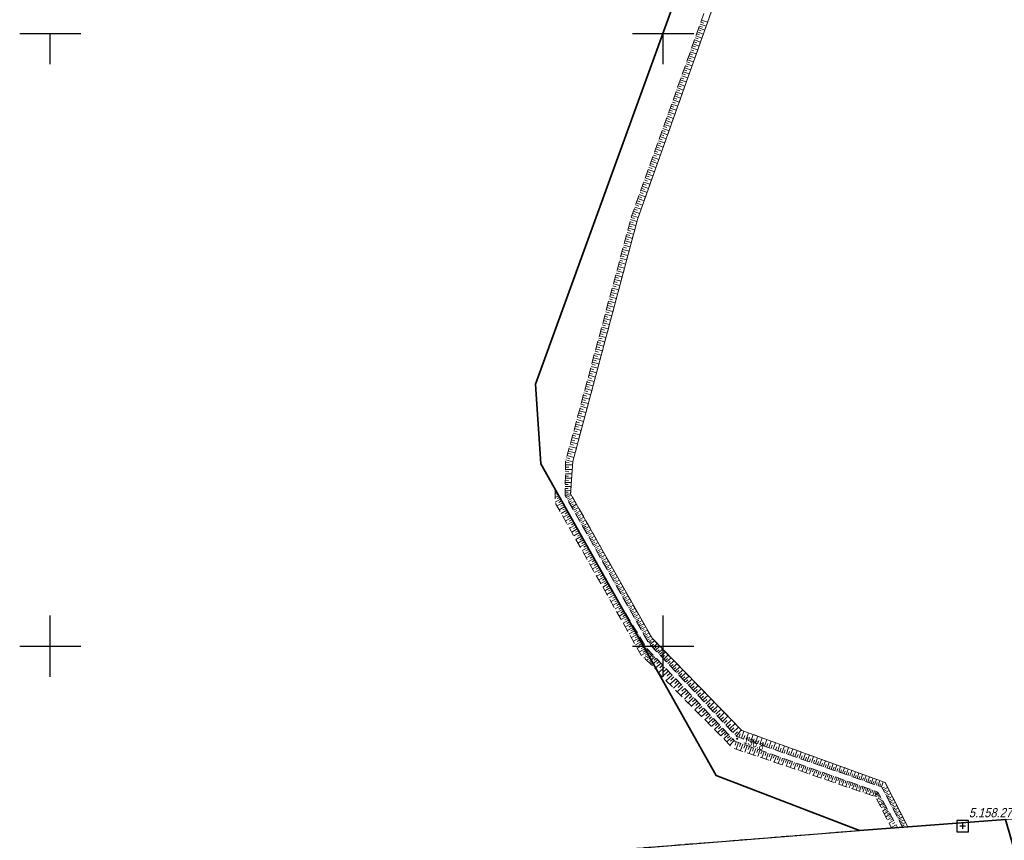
# Model space of a CAD drawing. Header units: metres. Extents: x 5548743 to 5556416, y 5707500 to 5714000.
# Tile 88 of 203: x 5552595 to 5552756, y 5711368 to 5711502. Entities that reach past the tile are written whole.
import ezdxf
from ezdxf.enums import TextEntityAlignment as Align

# ---------------------------------------------------------------- set-up
doc = ezdxf.new("R2010")
doc.units = ezdxf.units.M
doc.header["$MEASUREMENT"] = 0
doc.linetypes.add('1.5_0.75', pattern=[2.25, 1.5, -0.75])
doc.linetypes.add('219-1000', pattern=[0])
doc.layers.get('0').update_dxf_attribs({"color": 2, "linetype": 'CONTINUOUS', "lineweight": 5})
for name, color, linetype in [('000 Inne (niezydentyfikowane)', 7, 'CONTINUOUS'), ('216-obręb ewidencyjny', 7, 'CONTINUOUS'), ('218-kontur użytku gruntowego', 7, 'CONTINUOUS'), ('219-działka ewidencyjna', 7, 'CONTINUOUS'), ('pikieta naturalna', 7, 'CONTINUOUS'), ('pikieta naturalna-Atr2', 7, 'CONTINUOUS'), ('skarpa nieumocniona', 7, 'CONTINUOUS'), ('Szczegółowa osnowa geodezyjna pozioma', 7, 'CONTINUOUS'), ('Szczegółowa osnowa geodezyjna pozioma-Atr103', 7, 'CONTINUOUS'), ('woda stojąca', 7, 'CONTINUOUS'), ('Wstawianie ramki sekcyjnej z opisem', 7, 'CONTINUOUS')]:
    doc.layers.add(name, color=color, linetype=linetype)
doc.styles.get("Standard").update_dxf_attribs({"font": 'Working1250', "width": 0.75})

# ---------------------------------------------------------------- blocks, each defined once
blk = doc.blocks.new('PW01')
at = {"linetype": 'Continuous', "lineweight": 13}
h = blk.add_hatch(color=0, dxfattribs=at)
edge = h.paths.add_edge_path()
edge.add_arc((0, 0), 0.18, 0, 360)
blk = doc.blocks.new('OSSP')
at = {"color": 0}
for p, q in [((-0.939, 0.938), (-0.939, -0.938)), ((-0.939, 0.938), (-0.939, -0.938)), ((0.936, 0.938), (-0.939, 0.938)), ((0.936, 0.938), (-0.939, 0.938)), ((0.45, 0), (-0.45, 0)), ((0.45, 0), (-0.45, 0)), ((0, -0.45), (0, 0.45)), ((0, -0.45), (0, 0.45)), ((0.936, -0.938), (0.936, 0.938)), ((0.936, -0.938), (0.936, 0.938)), ((-0.939, -0.938), (0.936, -0.938)), ((-0.939, -0.938), (0.936, -0.938))]:
    blk.add_line(p, q, dxfattribs=at)
blk = doc.blocks.new('RAMKA1000K')
at = {"color": 0}
for p, q in [((595, 500), (605, 500)), ((600, 495), (600, 500)), ((695, 500), (705, 500)), ((700, 495), (700, 500)), ((600, 395), (600, 405)), ((700, 395), (700, 405)), ((595, 400), (605, 400)), ((695, 400), (705, 400))]:
    blk.add_line(p, q, dxfattribs=at)

msp = doc.modelspace()

# ---------------------------------------------------------------- linework, layer by layer
at = {"layer": '000 Inne (niezydentyfikowane)', "color": 252, "linetype": 'Continuous', "lineweight": 18, "flags": 128}
for points in [[(5552706.07, 5711501.56), (5552707.03, 5711501.21)], [(5552706.18, 5711501.88), (5552706.66, 5711501.71)], [(5552706.3, 5711502.2), (5552707.26, 5711501.86)], [(5552705.49, 5711499.94), (5552705.97, 5711499.77)], [(5552705.6, 5711500.27), (5552706.57, 5711499.92)], [(5552705.72, 5711500.59), (5552706.2, 5711500.42)], [(5552705.84, 5711500.91), (5552706.8, 5711500.57)], [(5552705.95, 5711501.23), (5552706.43, 5711501.06)], [(5552704.91, 5711498.32), (5552705.88, 5711497.97)], [(5552705.03, 5711498.65), (5552705.51, 5711498.47)], [(5552705.14, 5711498.97), (5552706.11, 5711498.62)], [(5552705.26, 5711499.3), (5552705.74, 5711499.12)], [(5552705.37, 5711499.62), (5552706.34, 5711499.27)], [(5552704.33, 5711496.7), (5552704.82, 5711496.52)], [(5552704.45, 5711497.02), (5552705.42, 5711496.67)], [(5552704.56, 5711497.35), (5552705.05, 5711497.17)], [(5552704.68, 5711497.67), (5552705.65, 5711497.33)], [(5552704.79, 5711498), (5552705.28, 5711497.82)], [(5552703.75, 5711495.07), (5552704.73, 5711494.72)], [(5552703.86, 5711495.39), (5552704.35, 5711495.22)], [(5552703.98, 5711495.72), (5552704.96, 5711495.37)], [(5552704.1, 5711496.05), (5552704.59, 5711495.87)], [(5552704.21, 5711496.37), (5552705.19, 5711496.02)], [(5552703.16, 5711493.43), (5552703.65, 5711493.26)], [(5552703.28, 5711493.76), (5552704.26, 5711493.41)], [(5552703.4, 5711494.09), (5552703.89, 5711493.91)], [(5552703.51, 5711494.41), (5552704.5, 5711494.06)], [(5552703.63, 5711494.74), (5552704.12, 5711494.57)], [(5552702.58, 5711491.79), (5552703.56, 5711491.44)], [(5552702.69, 5711492.12), (5552703.19, 5711491.94)], [(5552702.81, 5711492.45), (5552703.8, 5711492.1)], [(5552702.93, 5711492.78), (5552703.42, 5711492.6)], [(5552703.05, 5711493.1), (5552704.03, 5711492.75)], [(5552701.99, 5711490.15), (5552702.48, 5711489.97)], [(5552702.11, 5711490.48), (5552703.1, 5711490.12)], [(5552702.22, 5711490.81), (5552702.72, 5711490.63)], [(5552702.34, 5711491.13), (5552703.33, 5711490.78)], [(5552702.46, 5711491.46), (5552702.95, 5711491.29)], [(5552701.52, 5711488.83), (5552702.01, 5711488.65)], [(5552701.64, 5711489.16), (5552702.63, 5711488.8)], [(5552701.75, 5711489.49), (5552702.25, 5711489.31)], [(5552701.87, 5711489.82), (5552702.86, 5711489.46)], [(5552700.93, 5711487.17), (5552701.92, 5711486.82)], [(5552701.04, 5711487.5), (5552701.54, 5711487.32)], [(5552701.16, 5711487.83), (5552702.16, 5711487.48)], [(5552701.28, 5711488.16), (5552701.78, 5711487.99)], [(5552701.4, 5711488.5), (5552702.39, 5711488.14)], [(5552700.33, 5711485.51), (5552700.83, 5711485.33)], [(5552700.45, 5711485.84), (5552701.45, 5711485.49)], [(5552700.57, 5711486.18), (5552701.07, 5711486)], [(5552700.69, 5711486.51), (5552701.69, 5711486.15)], [(5552700.81, 5711486.84), (5552701.31, 5711486.66)], [(5552699.74, 5711483.84), (5552700.74, 5711483.49)], [(5552699.86, 5711484.18), (5552700.36, 5711484)], [(5552699.98, 5711484.51), (5552700.98, 5711484.15)], [(5552700.1, 5711484.84), (5552700.6, 5711484.67)], [(5552700.21, 5711485.18), (5552701.21, 5711484.82)], [(5552699.14, 5711482.17), (5552699.64, 5711481.99)], [(5552699.26, 5711482.51), (5552700.26, 5711482.15)], [(5552699.38, 5711482.84), (5552699.88, 5711482.66)], [(5552699.5, 5711483.18), (5552700.5, 5711482.82)], [(5552699.62, 5711483.51), (5552700.12, 5711483.33)], [(5552698.54, 5711480.5), (5552699.55, 5711480.14)], [(5552698.66, 5711480.83), (5552699.17, 5711480.65)], [(5552698.78, 5711481.17), (5552699.79, 5711480.81)], [(5552698.9, 5711481.5), (5552699.4, 5711481.32)], [(5552699.02, 5711481.84), (5552700.03, 5711481.48)], [(5552698.06, 5711479.15), (5552699.07, 5711478.79)], [(5552698.18, 5711479.49), (5552698.69, 5711479.31)], [(5552698.3, 5711479.82), (5552699.31, 5711479.46)], [(5552698.42, 5711480.16), (5552698.93, 5711479.98)], [(5552697.46, 5711477.47), (5552697.97, 5711477.28)], [(5552697.58, 5711477.8), (5552698.59, 5711477.44)], [(5552697.7, 5711478.14), (5552698.21, 5711477.96)], [(5552697.82, 5711478.48), (5552698.83, 5711478.12)], [(5552697.94, 5711478.81), (5552698.45, 5711478.63)], [(5552696.85, 5711475.77), (5552697.87, 5711475.41)], [(5552696.98, 5711476.11), (5552697.48, 5711475.93)], [(5552697.1, 5711476.45), (5552698.11, 5711476.09)], [(5552697.22, 5711476.79), (5552697.73, 5711476.61)], [(5552697.34, 5711477.13), (5552698.35, 5711476.77)], [(5552696.25, 5711474.08), (5552696.76, 5711473.89)], [(5552696.37, 5711474.42), (5552697.39, 5711474.05)], [(5552696.49, 5711474.76), (5552697, 5711474.57)], [(5552696.61, 5711475.1), (5552697.63, 5711474.73)], [(5552696.73, 5711475.44), (5552697.24, 5711475.25)], [(5552695.76, 5711472.72), (5552696.27, 5711472.53)], [(5552695.88, 5711473.06), (5552696.91, 5711472.69)], [(5552696.01, 5711473.4), (5552696.52, 5711473.21)], [(5552696.13, 5711473.74), (5552697.15, 5711473.37)], [(5552695.15, 5711471.01), (5552696.18, 5711470.64)], [(5552695.27, 5711471.35), (5552695.79, 5711471.17)], [(5552695.4, 5711471.69), (5552696.42, 5711471.33)], [(5552695.52, 5711472.03), (5552696.03, 5711471.85)], [(5552695.64, 5711472.37), (5552696.66, 5711472.01)], [(5552694.62, 5711469.28), (5552695.14, 5711469.14)], [(5552694.71, 5711469.63), (5552695.75, 5711469.35)], [(5552694.8, 5711469.98), (5552695.32, 5711469.84)], [(5552694.91, 5711470.32), (5552695.94, 5711469.96)], [(5552695.03, 5711470.67), (5552695.54, 5711470.48)], [(5552694.24, 5711467.9), (5552694.76, 5711467.76)], [(5552694.34, 5711468.24), (5552695.38, 5711467.96)], [(5552694.43, 5711468.59), (5552694.95, 5711468.45)], [(5552694.52, 5711468.94), (5552695.56, 5711468.66)], [(5552693.78, 5711466.16), (5552694.82, 5711465.88)], [(5552693.87, 5711466.51), (5552694.39, 5711466.37)], [(5552693.96, 5711466.86), (5552695.01, 5711466.57)], [(5552694.06, 5711467.2), (5552694.58, 5711467.06)], [(5552694.15, 5711467.55), (5552695.19, 5711467.27)], [(5552693.31, 5711464.42), (5552693.83, 5711464.28)], [(5552693.4, 5711464.77), (5552694.45, 5711464.49)], [(5552693.5, 5711465.12), (5552694.02, 5711464.98)], [(5552693.59, 5711465.46), (5552694.63, 5711465.18)], [(5552693.68, 5711465.81), (5552694.2, 5711465.67)], [(5552692.93, 5711463.02), (5552693.46, 5711462.88)], [(5552693.03, 5711463.37), (5552694.07, 5711463.09)], [(5552693.12, 5711463.72), (5552693.64, 5711463.58)], [(5552693.21, 5711464.07), (5552694.26, 5711463.79)], [(5552692.46, 5711461.27), (5552693.51, 5711460.99)], [(5552692.56, 5711461.62), (5552693.08, 5711461.48)], [(5552692.65, 5711461.97), (5552693.7, 5711461.69)], [(5552692.74, 5711462.32), (5552693.27, 5711462.18)], [(5552692.84, 5711462.67), (5552693.89, 5711462.39)], [(5552692.08, 5711459.87), (5552693.14, 5711459.59)], [(5552692.18, 5711460.22), (5552692.71, 5711460.08)], [(5552692.27, 5711460.57), (5552693.33, 5711460.29)], [(5552692.37, 5711460.92), (5552692.89, 5711460.78)], [(5552691.61, 5711458.11), (5552692.14, 5711457.97)], [(5552691.71, 5711458.46), (5552692.76, 5711458.18)], [(5552691.8, 5711458.81), (5552692.33, 5711458.67)], [(5552691.9, 5711459.17), (5552692.95, 5711458.88)], [(5552691.99, 5711459.52), (5552692.52, 5711459.38)], [(5552691.23, 5711456.7), (5552691.76, 5711456.56)], [(5552691.33, 5711457.05), (5552692.39, 5711456.77)], [(5552691.42, 5711457.41), (5552691.95, 5711457.26)], [(5552691.52, 5711457.76), (5552692.57, 5711457.47)], [(5552690.76, 5711454.93), (5552691.82, 5711454.65)], [(5552690.85, 5711455.29), (5552691.38, 5711455.14)], [(5552690.95, 5711455.64), (5552692.01, 5711455.36)], [(5552691.04, 5711455.99), (5552691.57, 5711455.85)], [(5552691.14, 5711456.35), (5552692.2, 5711456.06)], [(5552690.38, 5711453.52), (5552691.44, 5711453.23)], [(5552690.47, 5711453.87), (5552691, 5711453.73)], [(5552690.57, 5711454.22), (5552691.63, 5711453.94)], [(5552690.66, 5711454.58), (5552691.19, 5711454.44)], [(5552689.9, 5711451.74), (5552690.43, 5711451.6)], [(5552689.99, 5711452.09), (5552691.06, 5711451.81)], [(5552690.09, 5711452.45), (5552690.62, 5711452.31)], [(5552690.18, 5711452.81), (5552691.25, 5711452.52)], [(5552690.28, 5711453.16), (5552690.81, 5711453.02)], [(5552689.42, 5711449.96), (5552690.49, 5711449.67)], [(5552689.51, 5711450.31), (5552690.05, 5711450.17)], [(5552689.61, 5711450.67), (5552690.68, 5711450.38)], [(5552689.71, 5711451.03), (5552690.24, 5711450.88)], [(5552689.8, 5711451.38), (5552690.87, 5711451.1)], [(5552689.03, 5711448.53), (5552690.11, 5711448.24)], [(5552689.13, 5711448.89), (5552689.67, 5711448.74)], [(5552689.23, 5711449.24), (5552690.3, 5711448.96)], [(5552689.32, 5711449.6), (5552689.86, 5711449.46)], [(5552688.55, 5711446.74), (5552689.09, 5711446.6)], [(5552688.65, 5711447.1), (5552689.73, 5711446.81)], [(5552688.75, 5711447.46), (5552689.28, 5711447.31)], [(5552688.84, 5711447.81), (5552689.92, 5711447.53)], [(5552688.94, 5711448.17), (5552689.48, 5711448.03)], [(5552688.17, 5711445.3), (5552688.71, 5711445.16)], [(5552688.26, 5711445.66), (5552689.34, 5711445.37)], [(5552688.36, 5711446.02), (5552688.9, 5711445.88)], [(5552688.46, 5711446.38), (5552689.53, 5711446.09)], [(5552687.78, 5711443.87), (5552688.32, 5711443.72)], [(5552687.88, 5711444.23), (5552688.96, 5711443.94)], [(5552687.97, 5711444.59), (5552688.51, 5711444.44)], [(5552688.07, 5711444.95), (5552689.15, 5711444.65)], [(5552687.3, 5711442.06), (5552688.38, 5711441.77)], [(5552687.39, 5711442.42), (5552687.93, 5711442.28)], [(5552687.49, 5711442.78), (5552688.57, 5711442.49)], [(5552687.59, 5711443.15), (5552688.13, 5711443)], [(5552687.68, 5711443.51), (5552688.76, 5711443.21)], [(5552686.91, 5711440.62), (5552687.99, 5711440.32)], [(5552687, 5711440.98), (5552687.55, 5711440.83)], [(5552687.1, 5711441.34), (5552688.19, 5711441.05)], [(5552687.2, 5711441.7), (5552687.74, 5711441.56)], [(5552686.42, 5711438.81), (5552686.96, 5711438.66)], [(5552686.52, 5711439.17), (5552687.61, 5711438.88)], [(5552686.61, 5711439.53), (5552687.16, 5711439.38)], [(5552686.71, 5711439.89), (5552687.8, 5711439.6)], [(5552686.81, 5711440.26), (5552687.35, 5711440.11)], [(5552686.03, 5711437.35), (5552686.57, 5711437.21)], [(5552686.13, 5711437.72), (5552687.22, 5711437.42)], [(5552686.22, 5711438.08), (5552686.77, 5711437.93)], [(5552686.32, 5711438.44), (5552687.41, 5711438.15)], [(5552685.54, 5711435.53), (5552686.63, 5711435.24)], [(5552685.64, 5711435.9), (5552686.18, 5711435.75)], [(5552685.74, 5711436.26), (5552686.83, 5711435.97)], [(5552685.83, 5711436.62), (5552686.38, 5711436.48)], [(5552685.93, 5711436.99), (5552687.02, 5711436.69)], [(5552685.15, 5711434.07), (5552686.24, 5711433.78)], [(5552685.24, 5711434.44), (5552685.79, 5711434.29)], [(5552685.34, 5711434.8), (5552686.44, 5711434.51)], [(5552685.44, 5711435.17), (5552685.99, 5711435.02)], [(5552684.75, 5711432.61), (5552685.85, 5711432.31)], [(5552684.85, 5711432.97), (5552685.4, 5711432.83)], [(5552684.95, 5711433.34), (5552686.05, 5711433.04)], [(5552685.05, 5711433.71), (5552685.6, 5711433.56)], [(5552684.26, 5711430.77), (5552684.81, 5711430.63)], [(5552684.36, 5711431.14), (5552685.46, 5711430.84)], [(5552684.46, 5711431.51), (5552685.01, 5711431.36)], [(5552684.56, 5711431.87), (5552685.66, 5711431.58)], [(5552684.65, 5711432.24), (5552685.2, 5711432.09)], [(5552684.09, 5711429.64), (5552685.24, 5711429.63)], [(5552684.09, 5711429.26), (5552684.65, 5711429.25)], [(5552684.1, 5711430.03), (5552684.68, 5711430.02)], [(5552684.16, 5711430.41), (5552685.28, 5711430.11)], [(5552684.07, 5711428.14), (5552685.14, 5711428.13)], [(5552684.07, 5711427.78), (5552684.59, 5711427.78)], [(5552684.08, 5711428.88), (5552685.19, 5711428.86)], [(5552684.08, 5711428.51), (5552684.62, 5711428.5)], [(5552684.05, 5711426.42), (5552684.54, 5711426.41)], [(5552684.05, 5711426.09), (5552685, 5711426.08)], [(5552684.06, 5711427.09), (5552684.57, 5711427.08)], [(5552684.06, 5711426.75), (5552685.05, 5711426.74)], [(5552684.07, 5711427.43), (5552685.09, 5711427.42)], [(5552682.68, 5711425.08), (5552682.4, 5711424.92)], [(5552682.96, 5711424.58), (5552682.4, 5711424.26)], [(5552682.54, 5711425.33), (5552682.47, 5711425.29)], [(5552682.82, 5711424.83), (5552682.61, 5711424.71)], [(5552683.1, 5711424.32), (5552682.75, 5711424.13)], [(5552684.03, 5711424.85), (5552684.93, 5711424.86)], [(5552684.04, 5711425.77), (5552684.51, 5711425.77)], [(5552684.04, 5711425.46), (5552684.96, 5711425.45)], [(5552684.04, 5711425.15), (5552684.49, 5711425.15)], [(5552684.07, 5711424.56), (5552684.5, 5711424.71)], [(5552684.22, 5711424.3), (5552685, 5711424.74)], [(5552684.37, 5711424.03), (5552684.76, 5711424.25)], [(5552683.27, 5711424.03), (5552682.39, 5711423.53)], [(5552683.61, 5711423.42), (5552682.7, 5711422.9)], [(5552683.44, 5711423.72), (5552682.98, 5711423.47)], [(5552683.96, 5711422.81), (5552683.04, 5711422.29)], [(5552683.79, 5711423.11), (5552683.33, 5711422.86)], [(5552684.51, 5711423.77), (5552685.29, 5711424.21)], [(5552684.66, 5711423.51), (5552685.05, 5711423.73)], [(5552684.81, 5711423.25), (5552685.59, 5711423.69)], [(5552684.96, 5711422.99), (5552685.35, 5711423.21)], [(5552685.1, 5711422.73), (5552685.88, 5711423.17)], [(5552685.25, 5711422.47), (5552685.64, 5711422.69)], [(5552685.4, 5711422.21), (5552686.18, 5711422.65)], [(5552684.3, 5711422.2), (5552683.39, 5711421.69)], [(5552684.13, 5711422.5), (5552683.67, 5711422.25)], [(5552684.64, 5711421.59), (5552683.73, 5711421.08)], [(5552684.47, 5711421.89), (5552684.01, 5711421.64)], [(5552684.81, 5711421.29), (5552684.36, 5711421.03)], [(5552685.54, 5711421.95), (5552685.93, 5711422.17)], [(5552685.69, 5711421.69), (5552686.47, 5711422.13)], [(5552685.84, 5711421.43), (5552686.23, 5711421.65)], [(5552685.98, 5711421.18), (5552686.76, 5711421.61)], [(5552686.13, 5711420.92), (5552686.52, 5711421.14)], [(5552686.28, 5711420.66), (5552687.05, 5711421.1)], [(5552684.98, 5711420.98), (5552684.07, 5711420.47)], [(5552685.32, 5711420.38), (5552684.41, 5711419.86)], [(5552685.15, 5711420.68), (5552684.7, 5711420.42)], [(5552685.67, 5711419.77), (5552684.76, 5711419.26)], [(5552685.5, 5711420.07), (5552685.04, 5711419.82)], [(5552685.84, 5711419.47), (5552685.38, 5711419.21)], [(5552686.42, 5711420.4), (5552686.81, 5711420.62)], [(5552686.57, 5711420.14), (5552687.35, 5711420.58)], [(5552686.72, 5711419.88), (5552687.1, 5711420.1)], [(5552686.86, 5711419.62), (5552687.64, 5711420.06)], [(5552687.01, 5711419.36), (5552687.4, 5711419.58)], [(5552687.15, 5711419.1), (5552687.93, 5711419.54)], [(5552686.01, 5711419.16), (5552685.1, 5711418.65)], [(5552686.35, 5711418.56), (5552685.44, 5711418.05)], [(5552686.18, 5711418.86), (5552685.72, 5711418.61)], [(5552686.69, 5711417.96), (5552685.78, 5711417.45)], [(5552686.52, 5711418.26), (5552686.06, 5711418)], [(5552687.3, 5711418.85), (5552687.69, 5711419.06)], [(5552687.45, 5711418.59), (5552688.22, 5711419.02)], [(5552687.59, 5711418.33), (5552687.98, 5711418.55)], [(5552687.74, 5711418.07), (5552688.51, 5711418.51)], [(5552687.88, 5711417.81), (5552688.27, 5711418.03)], [(5552688.03, 5711417.55), (5552688.8, 5711417.99)], [(5552687.03, 5711417.35), (5552686.12, 5711416.84)], [(5552686.86, 5711417.65), (5552686.4, 5711417.4)], [(5552687.36, 5711416.75), (5552686.46, 5711416.24)], [(5552687.19, 5711417.05), (5552686.74, 5711416.8)], [(5552687.53, 5711416.45), (5552687.08, 5711416.2)], [(5552688.18, 5711417.3), (5552688.56, 5711417.51)], [(5552688.32, 5711417.04), (5552689.09, 5711417.48)], [(5552688.47, 5711416.78), (5552688.85, 5711417)], [(5552688.61, 5711416.52), (5552689.39, 5711416.96)], [(5552688.76, 5711416.27), (5552689.14, 5711416.48)], [(5552688.9, 5711416.01), (5552689.68, 5711416.44)], [(5552687.7, 5711416.15), (5552686.8, 5711415.64)], [(5552688.04, 5711415.55), (5552687.14, 5711415.04)], [(5552687.87, 5711415.85), (5552687.42, 5711415.59)], [(5552688.38, 5711414.95), (5552687.48, 5711414.44)], [(5552688.21, 5711415.25), (5552687.76, 5711414.99)], [(5552688.55, 5711414.65), (5552688.1, 5711414.39)], [(5552689.05, 5711415.75), (5552689.44, 5711415.97)], [(5552689.2, 5711415.49), (5552689.97, 5711415.93)], [(5552689.34, 5711415.24), (5552689.73, 5711415.45)], [(5552689.49, 5711414.98), (5552690.26, 5711415.42)], [(5552689.63, 5711414.72), (5552690.02, 5711414.94)], [(5552689.78, 5711414.47), (5552690.55, 5711414.9)], [(5552688.72, 5711414.35), (5552687.82, 5711413.84)], [(5552689.05, 5711413.75), (5552688.15, 5711413.24)], [(5552688.88, 5711414.05), (5552688.43, 5711413.79)], [(5552689.39, 5711413.15), (5552688.49, 5711412.65)], [(5552689.22, 5711413.45), (5552688.77, 5711413.2)], [(5552689.92, 5711414.21), (5552690.31, 5711414.43)], [(5552690.07, 5711413.95), (5552690.84, 5711414.39)], [(5552690.21, 5711413.7), (5552690.6, 5711413.91)], [(5552690.36, 5711413.44), (5552691.13, 5711413.87)], [(5552690.5, 5711413.18), (5552690.89, 5711413.4)], [(5552690.65, 5711412.93), (5552691.41, 5711413.36)], [(5552689.72, 5711412.55), (5552688.83, 5711412.05)], [(5552689.56, 5711412.85), (5552689.11, 5711412.6)], [(5552690.06, 5711411.96), (5552689.16, 5711411.45)], [(5552689.89, 5711412.25), (5552689.44, 5711412)], [(5552690.23, 5711411.66), (5552689.78, 5711411.41)], [(5552690.79, 5711412.67), (5552691.18, 5711412.89)], [(5552690.94, 5711412.42), (5552691.7, 5711412.85)], [(5552691.08, 5711412.16), (5552691.46, 5711412.38)], [(5552691.23, 5711411.9), (5552691.99, 5711412.34)], [(5552691.37, 5711411.65), (5552691.75, 5711411.86)], [(5552691.51, 5711411.39), (5552692.28, 5711411.83)], [(5552690.4, 5711411.36), (5552689.5, 5711410.86)], [(5552690.73, 5711410.76), (5552689.84, 5711410.26)], [(5552690.56, 5711411.06), (5552690.12, 5711410.81)], [(5552691.06, 5711410.17), (5552690.17, 5711409.67)], [(5552690.9, 5711410.47), (5552690.45, 5711410.22)], [(5552691.23, 5711409.87), (5552690.79, 5711409.62)], [(5552691.66, 5711411.14), (5552692.04, 5711411.35)], [(5552691.8, 5711410.88), (5552692.57, 5711411.31)], [(5552691.95, 5711410.63), (5552692.33, 5711410.84)], [(5552692.09, 5711410.37), (5552692.86, 5711410.8)], [(5552692.24, 5711410.12), (5552692.62, 5711410.33)], [(5552692.38, 5711409.86), (5552693.14, 5711410.29)], [(5552692.52, 5711409.61), (5552692.91, 5711409.82)], [(5552692.67, 5711409.35), (5552693.43, 5711409.78)], [(5552691.4, 5711409.57), (5552690.51, 5711409.07)], [(5552691.73, 5711408.98), (5552690.84, 5711408.48)], [(5552691.57, 5711409.28), (5552691.12, 5711409.03)], [(5552692.07, 5711408.39), (5552691.18, 5711407.89)], [(5552691.9, 5711408.68), (5552691.45, 5711408.43)], [(5552692.81, 5711409.1), (5552693.19, 5711409.31)], [(5552692.96, 5711408.84), (5552693.72, 5711409.27)], [(5552693.1, 5711408.59), (5552693.48, 5711408.8)], [(5552693.24, 5711408.33), (5552694.01, 5711408.76)], [(5552693.39, 5711408.08), (5552693.77, 5711408.29)], [(5552693.53, 5711407.82), (5552694.29, 5711408.26)], [(5552692.4, 5711407.8), (5552691.51, 5711407.3)], [(5552692.23, 5711408.09), (5552691.79, 5711407.84)], [(5552692.73, 5711407.21), (5552691.84, 5711406.71)], [(5552692.56, 5711407.5), (5552692.12, 5711407.25)], [(5552693.06, 5711406.62), (5552692.18, 5711406.12)], [(5552692.9, 5711406.91), (5552692.45, 5711406.66)], [(5552692.53, 5711407.59), (5552692.52, 5711407.59)], [(5552692.8, 5711407.16), (5552692.77, 5711407.14)], [(5552692.93, 5711406.94), (5552692.91, 5711406.93)], [(5552693.06, 5711406.72), (5552693.02, 5711406.7)], [(5552693.68, 5711407.57), (5552694.06, 5711407.79)], [(5552693.82, 5711407.32), (5552694.58, 5711407.75)], [(5552693.96, 5711407.06), (5552694.34, 5711407.28)], [(5552694.11, 5711406.81), (5552694.87, 5711407.24)], [(5552694.25, 5711406.55), (5552694.63, 5711406.77)], [(5552694.39, 5711406.3), (5552695.15, 5711406.73)], [(5552693.39, 5711406.03), (5552692.51, 5711405.53)], [(5552693.23, 5711406.32), (5552692.79, 5711406.07)], [(5552693.73, 5711405.44), (5552692.84, 5711404.94)], [(5552693.56, 5711405.73), (5552693.12, 5711405.48)], [(5552693.19, 5711406.51), (5552693.17, 5711406.49)], [(5552693.32, 5711406.29), (5552693.27, 5711406.26)], [(5552693.45, 5711406.07), (5552693.42, 5711406.05)], [(5552693.89, 5711405.14), (5552693.45, 5711404.89)], [(5552693.58, 5711405.85), (5552693.52, 5711405.81)], [(5552693.71, 5711405.64), (5552693.68, 5711405.61)], [(5552693.85, 5711405.42), (5552693.77, 5711405.37)], [(5552693.98, 5711405.2), (5552693.93, 5711405.18)], [(5552694.11, 5711404.98), (5552694.02, 5711404.93)], [(5552694.54, 5711406.05), (5552694.92, 5711406.26)], [(5552694.68, 5711405.79), (5552695.44, 5711406.22)], [(5552694.82, 5711405.54), (5552695.2, 5711405.76)], [(5552694.97, 5711405.29), (5552695.73, 5711405.72)], [(5552695.11, 5711405.03), (5552695.49, 5711405.25)], [(5552695.25, 5711404.78), (5552696.01, 5711405.21)], [(5552694.06, 5711404.85), (5552693.17, 5711404.35)], [(5552694.39, 5711404.26), (5552693.51, 5711403.76)], [(5552694.22, 5711404.55), (5552693.78, 5711404.31)], [(5552694.72, 5711403.67), (5552693.84, 5711403.18)], [(5552694.55, 5711403.97), (5552694.11, 5711403.72)], [(5552694.24, 5711404.77), (5552694.19, 5711404.74)], [(5552694.37, 5711404.55), (5552694.27, 5711404.49)], [(5552694.88, 5711403.38), (5552694.44, 5711403.13)], [(5552694.5, 5711404.33), (5552694.45, 5711404.3)], [(5552694.63, 5711404.12), (5552694.51, 5711404.04)], [(5552694.77, 5711403.9), (5552694.7, 5711403.86)], [(5552694.9, 5711403.68), (5552694.76, 5711403.6)], [(5552695.03, 5711403.46), (5552694.96, 5711403.42)], [(5552695.4, 5711404.53), (5552695.77, 5711404.74)], [(5552695.54, 5711404.28), (5552696.3, 5711404.7)], [(5552695.68, 5711404.02), (5552696.06, 5711404.24)], [(5552695.82, 5711403.77), (5552696.58, 5711404.2)], [(5552695.97, 5711403.52), (5552696.35, 5711403.73)], [(5552696.11, 5711403.27), (5552696.87, 5711403.69)], [(5552695.05, 5711403.09), (5552694.17, 5711402.59)], [(5552695.38, 5711402.5), (5552694.5, 5711402.01)], [(5552695.21, 5711402.79), (5552694.77, 5711402.55)], [(5552695.71, 5711401.92), (5552694.83, 5711401.42)], [(5552695.16, 5711403.25), (5552695.01, 5711403.16)], [(5552695.54, 5711402.21), (5552695.1, 5711401.96)], [(5552695.29, 5711403.03), (5552695.21, 5711402.98)], [(5552695.42, 5711402.81), (5552695.26, 5711402.71)], [(5552695.55, 5711402.59), (5552695.47, 5711402.54)], [(5552695.69, 5711402.38), (5552695.51, 5711402.27)], [(5552695.82, 5711402.16), (5552695.73, 5711402.11)], [(5552695.95, 5711401.94), (5552695.76, 5711401.83)], [(5552696.25, 5711403.01), (5552696.63, 5711403.23)], [(5552696.39, 5711402.76), (5552697.15, 5711403.19)], [(5552696.54, 5711402.51), (5552696.92, 5711402.72)], [(5552696.68, 5711402.26), (5552697.44, 5711402.68)], [(5552696.82, 5711402), (5552697.2, 5711402.22)], [(5552696.96, 5711401.75), (5552697.72, 5711402.18)], [(5552696.03, 5711401.33), (5552695.16, 5711400.84)], [(5552695.87, 5711401.62), (5552695.43, 5711401.38)], [(5552696.36, 5711400.75), (5552695.49, 5711400.26)], [(5552696.2, 5711401.04), (5552695.76, 5711400.79)], [(5552696.69, 5711400.17), (5552695.82, 5711399.67)], [(5552696.08, 5711401.73), (5552695.98, 5711401.67)], [(5552696.21, 5711401.51), (5552696.01, 5711401.39)], [(5552696.53, 5711400.46), (5552696.09, 5711400.21)], [(5552696.34, 5711401.29), (5552696.24, 5711401.23)], [(5552696.47, 5711401.07), (5552696.26, 5711400.94)], [(5552696.6, 5711400.86), (5552696.49, 5711400.79)], [(5552696.74, 5711400.64), (5552696.51, 5711400.5)], [(5552696.87, 5711400.42), (5552696.75, 5711400.35)], [(5552697, 5711400.2), (5552696.76, 5711400.06)], [(5552697.11, 5711401.5), (5552697.48, 5711401.71)], [(5552697.25, 5711401.25), (5552698, 5711401.68)], [(5552697.39, 5711401), (5552697.77, 5711401.21)], [(5552697.53, 5711400.75), (5552698.32, 5711401.19)], [(5552697.69, 5711400.49), (5552698.05, 5711400.8)], [(5552697.91, 5711400.27), (5552698.59, 5711400.92)], [(5552698.12, 5711400.04), (5552698.47, 5711400.37)], [(5552698.34, 5711399.81), (5552699.03, 5711400.46)], [(5552697.02, 5711399.58), (5552696.14, 5711399.09)], [(5552696.85, 5711399.87), (5552696.42, 5711399.63)], [(5552697.34, 5711399.02), (5552696.47, 5711398.53)], [(5552697.18, 5711399.3), (5552696.74, 5711399.05)], [(5552697.26, 5711399.77), (5552697, 5711399.61)], [(5552697.13, 5711399.99), (5552697.01, 5711399.91)], [(5552697.48, 5711398.76), (5552697.09, 5711398.54)], [(5552697.42, 5711399.57), (5552697.29, 5711399.45)], [(5552697.6, 5711399.39), (5552697.29, 5711399.1)], [(5552697.94, 5711399.02), (5552697.55, 5711398.65)], [(5552697.77, 5711399.21), (5552697.6, 5711399.04)], [(5552698.29, 5711398.65), (5552697.81, 5711398.19)], [(5552698.12, 5711398.84), (5552697.9, 5711398.63)], [(5552698.56, 5711399.58), (5552698.9, 5711399.91)], [(5552698.77, 5711399.35), (5552699.48, 5711400.01)], [(5552698.99, 5711399.11), (5552699.35, 5711399.45)], [(5552699.22, 5711398.88), (5552699.93, 5711399.55)], [(5552699.44, 5711398.64), (5552699.8, 5711398.98)], [(5552699.66, 5711398.4), (5552700.38, 5711399.08)], [(5552700.11, 5711397.92), (5552700.84, 5711398.61)], [(5552697.61, 5711398.52), (5552696.89, 5711398.12)], [(5552697.88, 5711398.05), (5552697.3, 5711397.72)], [(5552697.74, 5711398.3), (5552697.41, 5711398.12)], [(5552698.16, 5711397.55), (5552697.73, 5711397.31)], [(5552698.02, 5711397.8), (5552697.77, 5711397.66)], [(5552698.66, 5711398.27), (5552698.07, 5711397.71)], [(5552698.3, 5711397.3), (5552698.13, 5711397.2)], [(5552698.44, 5711397.05), (5552698.16, 5711396.89)], [(5552698.47, 5711398.47), (5552698.2, 5711398.22)], [(5552699.1, 5711397.8), (5552698.4, 5711397.14)], [(5552698.87, 5711398.05), (5552698.55, 5711397.74)], [(5552699.62, 5711397.25), (5552698.78, 5711396.45)], [(5552699.35, 5711397.54), (5552698.97, 5711397.18)], [(5552699.92, 5711396.94), (5552699.46, 5711396.5)], [(5552699.89, 5711398.16), (5552700.25, 5711398.5)], [(5552700.34, 5711397.68), (5552700.71, 5711398.03)], [(5552700.57, 5711397.44), (5552701.31, 5711398.13)], [(5552700.8, 5711397.19), (5552701.17, 5711397.54)], [(5552701.03, 5711396.95), (5552701.77, 5711397.65)], [(5552701.26, 5711396.7), (5552701.64, 5711397.05)], [(5552701.5, 5711396.45), (5552702.25, 5711397.16)], [(5552698.58, 5711396.8), (5552698.48, 5711396.74)], [(5552698.72, 5711396.55), (5552698.6, 5711396.47)], [(5552700.23, 5711396.61), (5552699.24, 5711395.67)], [(5552700.85, 5711395.96), (5552699.88, 5711395.03)], [(5552700.55, 5711396.28), (5552700.05, 5711395.81)], [(5552701.16, 5711395.63), (5552700.68, 5711395.17)], [(5552701.73, 5711396.2), (5552702.11, 5711396.56)], [(5552701.97, 5711395.95), (5552702.73, 5711396.67)], [(5552702.21, 5711395.7), (5552702.59, 5711396.06)], [(5552702.45, 5711395.45), (5552703.21, 5711396.17)], [(5552702.69, 5711395.19), (5552703.07, 5711395.55)], [(5552702.93, 5711394.93), (5552703.71, 5711395.66)], [(5552701.47, 5711395.31), (5552700.5, 5711394.4)], [(5552702.07, 5711394.68), (5552701.12, 5711393.77)], [(5552701.77, 5711394.99), (5552701.29, 5711394.54)], [(5552702.66, 5711394.05), (5552701.73, 5711393.16)], [(5552702.37, 5711394.36), (5552701.9, 5711393.91)], [(5552702.96, 5711393.74), (5552702.49, 5711393.3)], [(5552703.17, 5711394.68), (5552703.56, 5711395.04)], [(5552703.42, 5711394.42), (5552704.2, 5711395.15)], [(5552703.66, 5711394.16), (5552704.06, 5711394.53)], [(5552703.91, 5711393.89), (5552704.7, 5711394.64)], [(5552704.16, 5711393.63), (5552704.56, 5711394)], [(5552704.41, 5711393.36), (5552705.21, 5711394.12)], [(5552703.25, 5711393.43), (5552702.33, 5711392.55)], [(5552703.83, 5711392.82), (5552702.92, 5711391.95)], [(5552703.54, 5711393.12), (5552703.08, 5711392.69)], [(5552704.4, 5711392.22), (5552703.5, 5711391.36)], [(5552704.12, 5711392.52), (5552703.66, 5711392.09)], [(5552704.66, 5711393.1), (5552705.06, 5711393.48)], [(5552704.91, 5711392.83), (5552705.72, 5711393.59)], [(5552705.17, 5711392.56), (5552705.57, 5711392.94)], [(5552705.42, 5711392.29), (5552706.24, 5711393.06)], [(5552705.68, 5711392.02), (5552706.09, 5711392.4)], [(5552705.94, 5711391.74), (5552706.76, 5711392.52)], [(5552704.96, 5711391.63), (5552704.08, 5711390.78)], [(5552704.68, 5711391.92), (5552704.24, 5711391.5)], [(5552705.52, 5711391.04), (5552704.64, 5711390.21)], [(5552705.24, 5711391.33), (5552704.8, 5711390.91)], [(5552705.8, 5711390.75), (5552705.36, 5711390.34)], [(5552706.2, 5711391.47), (5552706.61, 5711391.86)], [(5552706.46, 5711391.19), (5552707.29, 5711391.98)], [(5552706.72, 5711390.91), (5552707.14, 5711391.31)], [(5552706.98, 5711390.63), (5552707.83, 5711391.43)], [(5552707.25, 5711390.35), (5552707.67, 5711390.75)], [(5552707.52, 5711390.06), (5552708.37, 5711390.87)], [(5552706.07, 5711390.46), (5552705.2, 5711389.64)], [(5552706.61, 5711389.89), (5552705.76, 5711389.08)], [(5552706.34, 5711390.18), (5552705.91, 5711389.77)], [(5552707.14, 5711389.33), (5552706.3, 5711388.53)], [(5552706.88, 5711389.61), (5552706.45, 5711389.21)], [(5552707.41, 5711389.05), (5552706.99, 5711388.66)], [(5552707.78, 5711389.78), (5552708.21, 5711390.19)], [(5552708.05, 5711389.49), (5552708.92, 5711390.31)], [(5552708.32, 5711389.21), (5552708.76, 5711389.62)], [(5552708.6, 5711388.92), (5552709.47, 5711389.74)], [(5552708.87, 5711388.62), (5552709.31, 5711389.04)], [(5552709.15, 5711388.33), (5552710.03, 5711389.17)], [(5552707.67, 5711388.78), (5552706.84, 5711387.99)], [(5552708.19, 5711388.23), (5552707.37, 5711387.45)], [(5552707.93, 5711388.5), (5552707.52, 5711388.11)], [(5552708.7, 5711387.69), (5552707.89, 5711386.93)], [(5552708.44, 5711387.96), (5552708.04, 5711387.58)], [(5552708.95, 5711387.43), (5552708.55, 5711387.05)], [(5552709.42, 5711388.04), (5552709.87, 5711388.46)], [(5552709.7, 5711387.74), (5552710.6, 5711388.58)], [(5552709.98, 5711387.44), (5552710.43, 5711387.87)], [(5552710.27, 5711387.14), (5552711.17, 5711388)], [(5552710.83, 5711386.54), (5552711.75, 5711387.4)], [(5552709.2, 5711387.16), (5552708.41, 5711386.41)], [(5552709.7, 5711386.64), (5552708.91, 5711385.89)], [(5552709.45, 5711386.9), (5552709.06, 5711386.52)], [(5552710.19, 5711386.12), (5552709.42, 5711385.38)], [(5552709.95, 5711386.38), (5552709.56, 5711386.01)], [(5552710.43, 5711385.86), (5552710.05, 5711385.5)], [(5552710.55, 5711386.84), (5552711, 5711387.27)], [(5552711.12, 5711386.24), (5552711.58, 5711386.67)], [(5552711.41, 5711385.93), (5552712.33, 5711386.8)], [(5552711.7, 5711385.62), (5552712.16, 5711386.06)], [(5552711.99, 5711385.31), (5552712.76, 5711386.37)], [(5552712.38, 5711385.14), (5552712.58, 5711385.74)], [(5552712.78, 5711385), (5552713.18, 5711386.16)], [(5552713.55, 5711384.74), (5552713.94, 5711385.88)], [(5552710.68, 5711385.61), (5552709.91, 5711384.88)], [(5552711.15, 5711385.11), (5552710.4, 5711384.39)], [(5552710.92, 5711385.36), (5552710.54, 5711385)], [(5552711.63, 5711384.6), (5552710.89, 5711383.89)], [(5552711.39, 5711384.86), (5552711.02, 5711384.5)], [(5552711.96, 5711384.43), (5552711.77, 5711383.89)], [(5552712.32, 5711384.3), (5552711.94, 5711383.23)], [(5552712.68, 5711384.18), (5552712.49, 5711383.64)], [(5552713.16, 5711384.87), (5552713.36, 5711385.44)], [(5552713.93, 5711384.6), (5552714.13, 5711385.17)], [(5552714.31, 5711384.47), (5552714.7, 5711385.6)], [(5552714.69, 5711384.34), (5552714.88, 5711384.9)], [(5552715.06, 5711384.21), (5552715.45, 5711385.33)], [(5552715.44, 5711384.08), (5552715.63, 5711384.64)], [(5552715.81, 5711383.95), (5552716.19, 5711385.06)], [(5552716.18, 5711383.82), (5552716.37, 5711384.37)], [(5552716.55, 5711383.69), (5552716.93, 5711384.79)], [(5552716.91, 5711383.57), (5552717.1, 5711384.11)], [(5552717.28, 5711383.44), (5552717.66, 5711384.53)], [(5552718, 5711383.19), (5552718.38, 5711384.27)], [(5552713.03, 5711384.05), (5552712.65, 5711382.98)], [(5552713.39, 5711383.92), (5552713.2, 5711383.39)], [(5552713.74, 5711383.8), (5552713.36, 5711382.74)], [(5552714.09, 5711383.67), (5552713.9, 5711383.15)], [(5552714.44, 5711383.55), (5552714.06, 5711382.5)], [(5552714.78, 5711383.43), (5552714.6, 5711382.91)], [(5552715.13, 5711383.3), (5552714.76, 5711382.27)], [(5552715.47, 5711383.18), (5552715.29, 5711382.66)], [(5552715.82, 5711383.06), (5552715.45, 5711382.03)], [(5552716.16, 5711382.94), (5552715.97, 5711382.43)], [(5552716.5, 5711382.82), (5552716.13, 5711381.8)], [(5552716.84, 5711382.7), (5552716.65, 5711382.19)], [(5552717.17, 5711382.58), (5552716.81, 5711381.56)], [(5552717.51, 5711382.46), (5552717.33, 5711381.95)], [(5552717.64, 5711383.31), (5552717.83, 5711383.85)], [(5552718.36, 5711383.06), (5552718.55, 5711383.6)], [(5552718.72, 5711382.94), (5552719.09, 5711384.01)], [(5552719.08, 5711382.82), (5552719.26, 5711383.35)], [(5552719.43, 5711382.69), (5552719.8, 5711383.75)], [(5552719.78, 5711382.57), (5552719.96, 5711383.1)], [(5552720.13, 5711382.45), (5552720.5, 5711383.49)], [(5552720.48, 5711382.33), (5552720.66, 5711382.85)], [(5552720.83, 5711382.21), (5552721.19, 5711383.24)], [(5552721.17, 5711382.09), (5552721.35, 5711382.6)], [(5552721.52, 5711381.97), (5552721.87, 5711382.99)], [(5552722.2, 5711381.73), (5552722.55, 5711382.74)], [(5552722.88, 5711381.49), (5552723.23, 5711382.5)], [(5552717.84, 5711382.34), (5552717.49, 5711381.33)], [(5552718.18, 5711382.22), (5552718, 5711381.72)], [(5552718.51, 5711382.1), (5552718.15, 5711381.11)], [(5552718.84, 5711381.98), (5552718.66, 5711381.49)], [(5552719.17, 5711381.87), (5552718.81, 5711380.88)], [(5552719.49, 5711381.75), (5552719.32, 5711381.26)], [(5552719.82, 5711381.64), (5552719.47, 5711380.66)], [(5552720.14, 5711381.52), (5552719.97, 5711381.03)], [(5552720.47, 5711381.4), (5552720.12, 5711380.43)], [(5552720.79, 5711381.29), (5552720.62, 5711380.81)], [(5552721.11, 5711381.18), (5552720.77, 5711380.21)], [(5552721.43, 5711381.06), (5552721.26, 5711380.58)], [(5552721.75, 5711380.95), (5552721.41, 5711379.99)], [(5552721.86, 5711381.85), (5552722.04, 5711382.36)], [(5552722.54, 5711381.61), (5552722.72, 5711382.12)], [(5552723.21, 5711381.38), (5552723.39, 5711381.88)], [(5552723.55, 5711381.26), (5552723.89, 5711382.26)], [(5552723.88, 5711381.15), (5552724.05, 5711381.64)], [(5552724.21, 5711381.03), (5552724.55, 5711382.02)], [(5552724.54, 5711380.92), (5552724.71, 5711381.41)], [(5552724.87, 5711380.8), (5552725.21, 5711381.78)], [(5552725.19, 5711380.69), (5552725.36, 5711381.18)], [(5552725.52, 5711380.58), (5552725.85, 5711381.54)], [(5552725.84, 5711380.47), (5552726.01, 5711380.95)], [(5552726.16, 5711380.35), (5552726.49, 5711381.31)], [(5552726.8, 5711380.13), (5552727.13, 5711381.08)], [(5552727.43, 5711379.91), (5552727.76, 5711380.85)], [(5552722.06, 5711380.84), (5552721.9, 5711380.36)], [(5552722.38, 5711380.72), (5552722.04, 5711379.78)], [(5552722.69, 5711380.61), (5552722.53, 5711380.14)], [(5552723.01, 5711380.5), (5552722.67, 5711379.56)], [(5552723.32, 5711380.39), (5552723.15, 5711379.92)], [(5552723.63, 5711380.28), (5552723.3, 5711379.35)], [(5552723.94, 5711380.17), (5552723.77, 5711379.71)], [(5552724.24, 5711380.06), (5552723.92, 5711379.14)], [(5552724.55, 5711379.95), (5552724.39, 5711379.49)], [(5552724.86, 5711379.84), (5552724.53, 5711378.93)], [(5552725.16, 5711379.74), (5552725, 5711379.28)], [(5552725.46, 5711379.63), (5552725.14, 5711378.72)], [(5552725.76, 5711379.52), (5552725.6, 5711379.07)], [(5552726.06, 5711379.41), (5552725.74, 5711378.51)], [(5552726.36, 5711379.31), (5552726.2, 5711378.86)], [(5552726.48, 5711380.24), (5552726.65, 5711380.72)], [(5552727.11, 5711380.02), (5552727.28, 5711380.49)], [(5552727.74, 5711379.8), (5552727.91, 5711380.27)], [(5552728.05, 5711379.7), (5552728.38, 5711380.63)], [(5552728.36, 5711379.59), (5552728.53, 5711380.05)], [(5552728.67, 5711379.48), (5552728.99, 5711380.4)], [(5552728.98, 5711379.37), (5552729.14, 5711379.83)], [(5552729.29, 5711379.27), (5552729.6, 5711380.18)], [(5552729.59, 5711379.16), (5552729.75, 5711379.62)], [(5552729.89, 5711379.06), (5552730.21, 5711379.96)], [(5552730.19, 5711378.95), (5552730.35, 5711379.4)], [(5552730.49, 5711378.85), (5552730.81, 5711379.74)], [(5552731.09, 5711378.64), (5552731.4, 5711379.53)], [(5552731.68, 5711378.44), (5552731.98, 5711379.31)], [(5552726.66, 5711379.2), (5552726.34, 5711378.31)], [(5552726.95, 5711379.1), (5552726.8, 5711378.65)], [(5552727.25, 5711378.99), (5552726.93, 5711378.11)], [(5552727.54, 5711378.89), (5552727.39, 5711378.45)], [(5552727.84, 5711378.78), (5552727.52, 5711377.91)], [(5552728.13, 5711378.68), (5552727.97, 5711378.24)], [(5552728.42, 5711378.58), (5552728.11, 5711377.71)], [(5552728.71, 5711378.47), (5552728.55, 5711378.04)], [(5552728.99, 5711378.37), (5552728.69, 5711377.51)], [(5552729.28, 5711378.27), (5552729.13, 5711377.84)], [(5552729.56, 5711378.17), (5552729.26, 5711377.31)], [(5552729.85, 5711378.07), (5552729.7, 5711377.64)], [(5552730.13, 5711377.97), (5552729.83, 5711377.12)], [(5552730.41, 5711377.87), (5552730.26, 5711377.44)], [(5552730.69, 5711377.77), (5552730.39, 5711376.92)], [(5552730.79, 5711378.74), (5552730.95, 5711379.19)], [(5552730.97, 5711377.67), (5552730.82, 5711377.25)], [(5552731.39, 5711378.54), (5552731.54, 5711378.98)], [(5552731.97, 5711378.33), (5552732.12, 5711378.77)], [(5552732.26, 5711378.23), (5552732.56, 5711379.1)], [(5552732.55, 5711378.13), (5552732.7, 5711378.56)], [(5552732.84, 5711378.03), (5552733.14, 5711378.89)], [(5552733.13, 5711377.93), (5552733.28, 5711378.36)], [(5552733.41, 5711377.83), (5552733.71, 5711378.68)], [(5552733.7, 5711377.74), (5552733.84, 5711378.16)], [(5552733.98, 5711377.64), (5552734.27, 5711378.48)], [(5552734.26, 5711377.54), (5552734.41, 5711377.96)], [(5552734.54, 5711377.44), (5552734.83, 5711378.28)], [(5552734.82, 5711377.35), (5552734.96, 5711377.76)], [(5552735.1, 5711377.25), (5552735.38, 5711378.08)], [(5552735.65, 5711377.06), (5552735.93, 5711377.88)], [(5552731.25, 5711377.57), (5552730.95, 5711376.73)], [(5552731.53, 5711377.47), (5552731.38, 5711377.05)], [(5552731.8, 5711377.37), (5552731.51, 5711376.54)], [(5552732.08, 5711377.27), (5552731.93, 5711376.86)], [(5552732.35, 5711377.18), (5552732.06, 5711376.36)], [(5552732.62, 5711377.08), (5552732.48, 5711376.67)], [(5552732.9, 5711376.98), (5552732.61, 5711376.17)], [(5552733.17, 5711376.89), (5552733.02, 5711376.48)], [(5552733.43, 5711376.79), (5552733.15, 5711375.98)], [(5552733.7, 5711376.7), (5552733.56, 5711376.29)], [(5552733.97, 5711376.6), (5552733.68, 5711375.8)], [(5552734.24, 5711376.51), (5552734.09, 5711376.11)], [(5552734.5, 5711376.41), (5552734.22, 5711375.62)], [(5552735.04, 5711376.22), (5552734.49, 5711375.53)], [(5552734.77, 5711376.32), (5552734.63, 5711375.92)], [(5552735.37, 5711377.15), (5552735.52, 5711377.56)], [(5552735.79, 5711376.82), (5552736.16, 5711377.01)], [(5552735.92, 5711376.57), (5552736.66, 5711376.95)], [(5552736.05, 5711376.32), (5552736.42, 5711376.51)], [(5552736.18, 5711376.07), (5552736.91, 5711376.46)], [(5552735.31, 5711375.78), (5552734.69, 5711375.44)], [(5552735.19, 5711376), (5552734.84, 5711375.76)], [(5552735.55, 5711375.34), (5552734.92, 5711374.99)], [(5552735.43, 5711375.56), (5552735.12, 5711375.39)], [(5552735.8, 5711374.9), (5552735.15, 5711374.54)], [(5552735.68, 5711375.12), (5552735.35, 5711374.94)], [(5552736.04, 5711374.46), (5552735.38, 5711374.09)], [(5552735.92, 5711374.68), (5552735.59, 5711374.5)], [(5552736.31, 5711375.83), (5552736.67, 5711376.02)], [(5552736.44, 5711375.59), (5552737.16, 5711375.97)], [(5552736.56, 5711375.34), (5552736.93, 5711375.53)], [(5552736.69, 5711375.1), (5552737.41, 5711375.48)], [(5552736.82, 5711374.86), (5552737.18, 5711375.05)], [(5552736.94, 5711374.62), (5552737.66, 5711374.99)], [(5552737.07, 5711374.38), (5552737.42, 5711374.57)], [(5552737.19, 5711374.14), (5552737.9, 5711374.51)], [(5552736.29, 5711374.01), (5552735.61, 5711373.63)], [(5552736.17, 5711374.23), (5552735.83, 5711374.05)], [(5552736.55, 5711373.54), (5552735.85, 5711373.16)], [(5552736.42, 5711373.78), (5552736.08, 5711373.59)], [(5552736.81, 5711373.07), (5552736.1, 5711372.67)], [(5552736.68, 5711373.31), (5552736.33, 5711373.11)], [(5552736.95, 5711372.83), (5552736.59, 5711372.63)], [(5552737.31, 5711373.9), (5552737.67, 5711374.09)], [(5552737.44, 5711373.67), (5552738.15, 5711374.04)], [(5552737.56, 5711373.43), (5552737.91, 5711373.62)], [(5552737.68, 5711373.2), (5552738.39, 5711373.56)], [(5552737.81, 5711372.96), (5552738.16, 5711373.14)], [(5552737.93, 5711372.73), (5552738.63, 5711373.09)], [(5552737.08, 5711372.58), (5552736.35, 5711372.18)], [(5552737.36, 5711372.08), (5552736.61, 5711371.67)], [(5552737.22, 5711372.34), (5552736.85, 5711372.13)], [(5552737.65, 5711371.56), (5552736.88, 5711371.14)], [(5552737.5, 5711371.83), (5552737.12, 5711371.62)], [(5552737.82, 5711371.26), (5552737.43, 5711371.05)], [(5552738.05, 5711372.5), (5552738.4, 5711372.68)], [(5552738.17, 5711372.26), (5552738.86, 5711372.63)], [(5552738.29, 5711372.03), (5552738.64, 5711372.21)], [(5552738.41, 5711371.8), (5552739.1, 5711372.16)], [(5552738.53, 5711371.58), (5552738.87, 5711371.75)], [(5552738.65, 5711371.35), (5552739.33, 5711371.7)], [(5552738.77, 5711371.12), (5552739.11, 5711371.3)], [(5552738.89, 5711370.89), (5552739.57, 5711371.25)], [(5552738.05, 5711370.85), (5552737.26, 5711370.41)], [(5552739.01, 5711370.67), (5552739.34, 5711370.84)]]:
    msp.add_lwpolyline(points, dxfattribs=at)
at = {"layer": '216-obręb ewidencyjny', "color": 4, "linetype": 'Continuous', "lineweight": 35, "flags": 128}
for points in [[(5553303.29, 5711172.41), (5553245.53, 5711230.59), (5553201.96, 5711255.35), (5553140.19, 5711284.18), (5553135.72, 5711277.69), (5553111.42, 5711242.97), (5553187.3, 5711106.28), (5553112.55, 5711070.64), (5552871.37, 5711055.67), (5552911.56, 5711176.56), (5552902.55, 5711179.99), (5552857.56, 5711200.05), (5552823.52, 5711222.08), (5552811.69, 5711238.16), (5552792.63, 5711262.96), (5552771.45, 5711305.07), (5552757.83, 5711364.93), (5552755.89, 5711371.71), (5552732.07, 5711369.95), (5552708.66, 5711378.89), (5552680.03, 5711429.79), (5552679.16, 5711442.78), (5552714.87, 5711541.1)], [(5552714.87, 5711541.1), (5552679.16, 5711442.78), (5552680.03, 5711429.79), (5552708.66, 5711378.89), (5552732.07, 5711369.95), (5552755.89, 5711371.71), (5552757.83, 5711364.93), (5552771.45, 5711305.07), (5552792.63, 5711262.96), (5552811.69, 5711238.16), (5552823.52, 5711222.08), (5552857.56, 5711200.05), (5552902.55, 5711179.99), (5552911.56, 5711176.56), (5552871.37, 5711055.67), (5553112.55, 5711070.64), (5553187.3, 5711106.28), (5553111.42, 5711242.97), (5553135.72, 5711277.69), (5553140.19, 5711284.18), (5553201.96, 5711255.35), (5553245.53, 5711230.59), (5553303.29, 5711172.41)]]:
    msp.add_lwpolyline(points, dxfattribs=at)
at = {"layer": '218-kontur użytku gruntowego', "color": 70, "linetype": '1.5_0.75', "lineweight": 18, "flags": 128}
for points in [[(5552679.16, 5711442.78), (5552714.87, 5711541.1)], [(5552714.87, 5711541.1), (5552679.16, 5711442.78)], [(5552680.03, 5711429.79), (5552679.16, 5711442.78)], [(5552679.16, 5711442.78), (5552680.03, 5711429.79)], [(5552708.66, 5711378.89), (5552680.03, 5711429.79)], [(5552680.03, 5711429.79), (5552708.66, 5711378.89)], [(5552732.07, 5711369.95), (5552708.66, 5711378.89)], [(5552708.66, 5711378.89), (5552732.07, 5711369.95)], [(5552755.89, 5711371.71), (5552732.07, 5711369.95)], [(5552732.07, 5711369.95), (5552755.89, 5711371.71)], [(5552732.07, 5711369.95), (5552694.66, 5711366.97)], [(5552694.66, 5711366.97), (5552732.07, 5711369.95)]]:
    msp.add_lwpolyline(points, dxfattribs=at)
at = {"layer": '219-działka ewidencyjna', "color": 94, "linetype": '219-1000', "lineweight": 30, "flags": 128}
for points in [[(5552714.87, 5711541.1), (5552679.16, 5711442.78)], [(5552679.16, 5711442.78), (5552680.03, 5711429.79)], [(5552680.03, 5711429.79), (5552708.66, 5711378.89)], [(5552708.66, 5711378.89), (5552732.07, 5711369.95)], [(5552732.07, 5711369.95), (5552755.89, 5711371.71)], [(5552694.66, 5711366.97), (5552732.07, 5711369.95)]]:
    msp.add_lwpolyline(points, dxfattribs=at)
at = {"layer": 'skarpa nieumocniona', "color": 252, "linetype": '1.5_0.75', "lineweight": 18, "flags": 128}
for points in [[(5552755.45, 5711629.06), (5552753.74, 5711625.56), (5552736.53, 5711585.99), (5552729.42, 5711566.93), (5552694.86, 5711470.19), (5552684.1, 5711430.18), (5552684.03, 5711424.63), (5552697.65, 5711400.54), (5552712.04, 5711385.26), (5552735.67, 5711377.05), (5552739.11, 5711370.47), (5552739.93, 5711370.53), (5552736.25, 5711377.76), (5552712.84, 5711386.28), (5552698.21, 5711401.31), (5552684.92, 5711424.88), (5552685.28, 5711430.17), (5552695.83, 5711469.66), (5552727.88, 5711559.92), (5552737.18, 5711585.8), (5552746.59, 5711608.01), (5552755.51, 5711627.85)], [(5552755.45, 5711629.06), (5552753.74, 5711625.56), (5552736.53, 5711585.99), (5552729.42, 5711566.93), (5552694.86, 5711470.19), (5552684.1, 5711430.18), (5552684.03, 5711424.63), (5552697.65, 5711400.54), (5552712.04, 5711385.26), (5552735.67, 5711377.05), (5552739.11, 5711370.47), (5552739.93, 5711370.53), (5552736.25, 5711377.76), (5552712.84, 5711386.28), (5552698.21, 5711401.31), (5552684.92, 5711424.88), (5552685.28, 5711430.17), (5552695.83, 5711469.66), (5552727.88, 5711559.92), (5552737.18, 5711585.8), (5552746.59, 5711608.01), (5552755.51, 5711627.85)], [(5552682.41, 5711425.56), (5552682.39, 5711423.45), (5552696.45, 5711398.55), (5552698.97, 5711396.11)], [(5552682.41, 5711425.56), (5552682.39, 5711423.45), (5552696.45, 5711398.55), (5552698.97, 5711396.11)], [(5552737.29, 5711370.34), (5552738.29, 5711370.41), (5552735.07, 5711376.21), (5552711.71, 5711384.52), (5552697.31, 5711399.69), (5552692.34, 5711407.91), (5552699.2, 5711395.71), (5552711.35, 5711383.43), (5552734.68, 5711375.46)], [(5552737.29, 5711370.34), (5552738.29, 5711370.41), (5552735.07, 5711376.21), (5552711.71, 5711384.52), (5552697.31, 5711399.69), (5552692.34, 5711407.91), (5552699.2, 5711395.71), (5552711.35, 5711383.43), (5552734.68, 5711375.46)]]:
    msp.add_lwpolyline(points, close=True, dxfattribs=at)
at = {"layer": 'woda stojąca', "color": 141, "linetype": 'Continuous', "lineweight": 18, "flags": 128}
msp.add_lwpolyline([(5552815.62, 5711374.47), (5552832.87, 5711434.97), (5552841.2, 5711465.77), (5552855.91, 5711518.26), (5552878.44, 5711600.62), (5552755.51, 5711627.85), (5552746.59, 5711608.01), (5552737.18, 5711585.8), (5552727.88, 5711559.92), (5552695.83, 5711469.66), (5552685.28, 5711430.17), (5552684.92, 5711424.88), (5552698.21, 5711401.31), (5552712.84, 5711386.28), (5552736.25, 5711377.76), (5552739.93, 5711370.53), (5552755.89, 5711371.71)], close=True, dxfattribs=at)

# ---------------------------------------------------------------- block references
at = {"layer": 'pikieta naturalna', "color": 252, "linetype": 'Continuous', "lineweight": 13}
msp.add_blockref('PW01', (5552712.09, 5711384.91), dxfattribs=at)
at = {"layer": 'Szczegółowa osnowa geodezyjna pozioma', "color": 252, "linetype": 'Continuous', "lineweight": 13}
msp.add_blockref('OSSP', (5552748.915, 5711370.642), dxfattribs=at)
at = {"layer": 'Wstawianie ramki sekcyjnej z opisem', "color": 8, "linetype": 'Continuous', "lineweight": 5}
msp.add_blockref('RAMKA1000K', (5552000, 5711000), dxfattribs=at)
msp.add_blockref('RAMKA1000K', (5552000, 5711000), dxfattribs=at)
msp.add_blockref('RAMKA1000K', (5552000, 5711000), dxfattribs=at)
msp.add_blockref('RAMKA1000K', (5552000, 5711000), dxfattribs=at)

# ---------------------------------------------------------------- texts
at = {"layer": 'pikieta naturalna-Atr2', "color": 252, "width": 0.9}
msp.add_text('136.8', height=1.125, rotation=-20.892, dxfattribs=at).set_placement((5552713.07, 5711384.23))
at = {"layer": 'Szczegółowa osnowa geodezyjna pozioma-Atr103', "color": 252, "oblique": 15, "width": 0.9}
msp.add_text('5.158.27.1.10960', height=1.5, dxfattribs=at).set_placement((5552749.915, 5711371.642), align=Align.BOTTOM_LEFT)

doc.saveas('drawing.dxf')
